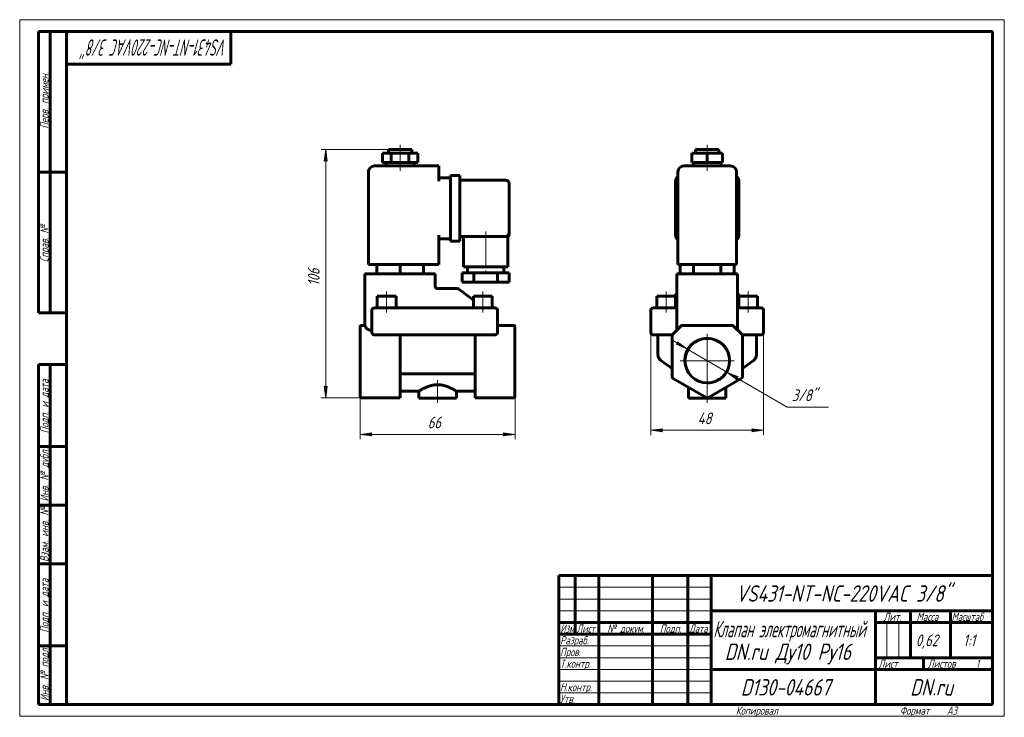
# Model space of a CAD drawing. Header units: millimetres. Extents: x 0 to 420, y 0 to 297.
import ezdxf

# ---------------------------------------------------------------- set-up
doc = ezdxf.new("R2010")
doc.units = ezdxf.units.MM
for name, pattern in [('K5LT_AXLED', [19.5, 15, -1.5, 1.5, -1.5]), ('K5LT_BASIC', [0]), ('K5LT_THIN', [0])]:
    doc.linetypes.add(name, pattern=pattern)
doc.layers.add('Системный слой', color=7, linetype='Continuous')
doc.layers.add('Системный слой (1)', color=251, linetype='Continuous', true_color=0x6c6c6c)
doc.styles.add('KDIMTEXTSTYLE', font='GOST_AU.SHX', dxfattribs={"width": 0.96, "oblique": 15, "height": 5})
doc.styles.add('KTEXTSTYLE', font='GOST_AU.SHX', dxfattribs={"width": 0.96, "height": 5})
doc.dimstyles.new('KDIMSTYLE (1.00)', dxfattribs={"dimtxt": 5, "dimasz": 1, "dimexe": 2, "dimexo": 0, "dimgap": 1, "dimtad": 1, "dimtxsty": 'KDIMTEXTSTYLE', "dimsah": 1, "dimcen": 0, "dimdle": 1, "dimadec": 0, "dimazin": 0, "dimtfac": 0.667, "dimtmove": 0, "dimatfit": 3, "dimfxl": 1, "dimtvp": 1, "dimtolj": 1, "dimtzin": 0, "dimarcsym": 0})

# ---------------------------------------------------------------- blocks, each defined once
blk = doc.blocks.new('U0')
at = {"layer": 'Системный слой (1)', "color": 150, "linetype": 'K5LT_BASIC', "lineweight": 60, "true_color": 0x0080ff}
for p, q in [((306.26, 180.4), (306.26, 180.42)), ((306.3, 180.15), (306.26, 180.4)), ((306.34, 180.05), (306.3, 180.15)), ((306.36, 180), (306.34, 180.05)), ((306.37, 179.99), (306.36, 180)), ((306.37, 179.98), (306.37, 179.99)), ((306.37, 179.97), (306.37, 179.98)), ((306.38, 179.97), (306.37, 179.97)), ((306.38, 179.96), (306.38, 179.97)), ((306.38, 179.97), (306.38, 179.97)), ((306.38, 179.97), (306.38, 179.97)), ((306.38, 179.97), (306.38, 179.97)), ((306.38, 179.97), (306.38, 179.97)), ((306.38, 179.97), (306.38, 179.97)), ((306.38, 179.97), (306.38, 179.97)), ((306.38, 179.97), (306.38, 179.97)), ((306.38, 179.97), (306.38, 179.97)), ((306.38, 179.97), (306.38, 179.97)), ((306.38, 179.97), (306.38, 179.97)), ((306.38, 179.97), (306.38, 179.97)), ((306.38, 179.97), (306.38, 179.97)), ((306.43, 179.89), (306.38, 179.96))]:
    blk.add_line(p, q, dxfattribs=at)
blk = doc.blocks.new('U1')
at = {"layer": 'Системный слой (1)', "color": 150, "linetype": 'K5LT_BASIC', "lineweight": 60, "true_color": 0x0080ff}
for p, q in [((278.26, 162.59), (278.26, 162.52)), ((278.26, 162.35), (278.26, 162.22))]:
    blk.add_line(p, q, dxfattribs=at)
blk = doc.blocks.new('U2')
at = {"layer": 'Системный слой (1)', "color": 150, "linetype": 'K5LT_BASIC', "lineweight": 60, "true_color": 0x0080ff}
for p, q in [((280.09, 179.89), (280.14, 179.96)), ((280.14, 179.96), (280.14, 179.97)), ((280.14, 179.97), (280.14, 179.97)), ((280.14, 179.97), (280.14, 179.97)), ((280.14, 179.97), (280.14, 179.97)), ((280.14, 179.97), (280.14, 179.97)), ((280.14, 179.97), (280.14, 179.97)), ((280.14, 179.97), (280.14, 179.97)), ((280.14, 179.97), (280.14, 179.97)), ((280.14, 179.97), (280.14, 179.97)), ((280.14, 179.97), (280.14, 179.97)), ((280.14, 179.97), (280.14, 179.97)), ((280.14, 179.97), (280.15, 179.97)), ((280.15, 179.99), (280.16, 180)), ((280.15, 179.98), (280.15, 179.99)), ((280.15, 179.97), (280.15, 179.98)), ((280.15, 179.97), (280.15, 179.97)), ((280.15, 179.97), (280.15, 179.97)), ((280.16, 180), (280.18, 180.05)), ((280.18, 180.05), (280.22, 180.15)), ((280.22, 180.15), (280.26, 180.4)), ((280.26, 180.4), (280.26, 180.42))]:
    blk.add_line(p, q, dxfattribs=at)
blk = doc.blocks.new('U3')
at = {"layer": 'Системный слой (1)', "color": 150, "linetype": 'K5LT_BASIC', "lineweight": 60, "true_color": 0x0080ff}
for p, q in [((308.26, 162.59), (308.26, 162.52)), ((308.26, 162.35), (308.26, 162.22))]:
    blk.add_line(p, q, dxfattribs=at)
blk = doc.blocks.new('U4')
at = {"layer": 'Системный слой (1)', "color": 150, "linetype": 'K5LT_BASIC', "lineweight": 60, "true_color": 0x0080ff}
for p, q in [((306.26, 188.63), (306.26, 180.42)), ((306.26, 180.42), (306.26, 164.63))]:
    blk.add_line(p, q, dxfattribs=at)
blk = doc.blocks.new('U5')
at = {"layer": 'Системный слой (1)', "color": 30, "linetype": 'K5LT_AXLED', "lineweight": 18, "true_color": 0xff8000}
for q in [(293.26, 163.13), (281.76, 151.63), (304.76, 151.63), (293.26, 140.13)]:
    blk.add_line((293.26, 151.63), q, dxfattribs=at)
blk = doc.blocks.new('D0')
at = {"layer": 'Системный слой (1)'}
for points in [[(273.76, 121.93), (274.26, 122.59), (269.26, 121.93), (274.26, 121.27)], [(317.26, 121.93), (312.26, 122.59), (312.76, 121.93), (312.26, 121.27)]]:
    blk.add_hatch(color=7, dxfattribs=at).paths.add_polyline_path(points)
at = {"layer": 'Системный слой (1)', "color": 7, "linetype": 'K5LT_THIN', "lineweight": 18}
for p, q in [((269.26, 168.38), (269.26, 119.93)), ((317.26, 168.38), (317.26, 119.93)), ((269.26, 121.93), (274.26, 122.59)), ((274.26, 121.27), (269.26, 121.93)), ((274.26, 122.59), (273.76, 121.93)), ((273.76, 121.93), (274.26, 121.27)), ((312.76, 121.93), (312.26, 122.59)), ((312.26, 122.59), (317.26, 121.93)), ((317.26, 121.93), (312.26, 121.27)), ((312.26, 121.27), (312.76, 121.93))]:
    blk.add_line(p, q, dxfattribs=at)
blk.add_wipeout([(289.24, 122.93), (289.24, 130.31), (296.96, 130.31), (296.96, 122.93)]).dxf.layer = 'Системный слой (1)'
blk.add_line((269.26, 121.93), (317.26, 121.93), dxfattribs=at)
at = {"layer": 'Системный слой (1)', "color": 7, "insert": (289.24, 129.52), "char_height": 5, "attachment_point": 1, "style": 'KTEXTSTYLE'}
blk.add_mtext('\\H5.0;\\W1.000;\\Q15;\\Q15;\\W0.965;48', dxfattribs=at)
blk = doc.blocks.new('KDIMARROW_01')
at = {"layer": 'Системный слой'}
blk.add_hatch(color=0, dxfattribs=at).paths.add_polyline_path([(0, 0), (-5, 0.66), (-4.5, 0), (-5, -0.66)])
at = {"layer": 'Системный слой', "color": 0, "linetype": 'K5LT_THIN', "lineweight": 18}
for p, q in [((-4.5, 0), (-5, 0.66)), ((-5, 0.66), (0, 0)), ((0, 0), (-5, -0.66)), ((-5, -0.66), (-4.5, 0))]:
    blk.add_line(p, q, dxfattribs=at)
at = {"layer": 'Системный слой (1)', "color": 0, "linetype": 'K5LT_THIN', "lineweight": 18}
blk.add_line((145.28, 151.63), (144.28, 151.63), dxfattribs=at)
blk = doc.blocks.new('D1')
at = {"layer": 'Системный слой (1)'}
for points in [[(284.61, 156.65), (280.62, 159.73), (280.72, 158.91), (279.96, 158.6)], [(305.8, 144.35), (306.56, 144.67), (301.91, 146.61), (305.9, 143.53)]]:
    blk.add_hatch(color=7, dxfattribs=at).paths.add_polyline_path(points)
at = {"layer": 'Системный слой (1)', "color": 7, "linetype": 'K5LT_THIN', "lineweight": 18}
for p, q in [((284.61, 156.65), (278.56, 160.17)), ((284.61, 156.65), (280.62, 159.73)), ((280.62, 159.73), (280.72, 158.91)), ((280.72, 158.91), (279.96, 158.6)), ((279.96, 158.6), (284.61, 156.65)), ((284.61, 156.65), (301.91, 146.61)), ((301.91, 146.61), (305.9, 143.53)), ((306.56, 144.67), (301.91, 146.61)), ((301.91, 146.61), (307.96, 143.09)), ((305.8, 144.35), (306.56, 144.67)), ((305.9, 143.53), (305.8, 144.35))]:
    blk.add_line(p, q, dxfattribs=at)
blk.add_wipeout([(329.4, 132.8), (329.4, 140.18), (342.45, 140.18), (342.45, 132.8)]).dxf.layer = 'Системный слой (1)'
for p, q in [((301.91, 146.61), (327.4, 131.8)), ((327.4, 131.8), (345, 131.8))]:
    blk.add_line(p, q, dxfattribs=at)
at = {"layer": 'Системный слой (1)', "color": 7, "insert": (329.4, 139.39), "char_height": 5, "attachment_point": 1, "style": 'KTEXTSTYLE'}
blk.add_mtext('\\H5.0;\\W1.000;\\Q15;\\Q15;\\W0.965;3/8"', dxfattribs=at)
blk = doc.blocks.new('KDIMARROW_02')
at = {"layer": 'Системный слой'}
blk.add_hatch(color=0, dxfattribs=at).paths.add_polyline_path([(4.5, 0), (5, 0.66), (0, 0), (5, -0.66)])
at = {"layer": 'Системный слой', "color": 0, "linetype": 'K5LT_THIN', "lineweight": 18}
for p, q in [((5, 0.66), (0, 0)), ((0, 0), (5, -0.66)), ((0, 0), (7, 0)), ((4.5, 0), (5, 0.66)), ((5, -0.66), (4.5, 0))]:
    blk.add_line(p, q, dxfattribs=at)
at = {"layer": 'Системный слой (1)', "color": 0, "linetype": 'K5LT_THIN', "lineweight": 18}
blk.add_line((145.28, 151.63), (144.28, 151.63), dxfattribs=at)
blk = doc.blocks.new('U6')
at = {"layer": 'Системный слой (1)', "color": 150, "linetype": 'K5LT_BASIC', "lineweight": 60, "true_color": 0x0080ff}
for p, q in [((162.28, 138.63), (170.28, 138.63)), ((186.28, 138.63), (194.28, 138.63))]:
    blk.add_line(p, q, dxfattribs=at)
blk = doc.blocks.new('U7')
at = {"layer": 'Системный слой (1)', "color": 150, "linetype": 'K5LT_BASIC', "lineweight": 60, "true_color": 0x0080ff}
for p, q in [((208.78, 206.13), (208.78, 206.13)), ((208.78, 206.13), (208.78, 205.75)), ((208.78, 205.75), (208.78, 205.75)), ((208.78, 205.75), (208.78, 205.75))]:
    blk.add_line(p, q, dxfattribs=at)
blk = doc.blocks.new('D2')
at = {"layer": 'Системный слой (1)'}
for points in [[(149.78, 120.2), (150.28, 120.86), (145.28, 120.2), (150.28, 119.55)], [(211.28, 120.2), (206.28, 120.86), (206.78, 120.2), (206.28, 119.55)]]:
    blk.add_hatch(color=7, dxfattribs=at).paths.add_polyline_path(points)
at = {"layer": 'Системный слой (1)', "color": 7, "linetype": 'K5LT_THIN', "lineweight": 18}
for p, q in [((145.28, 144.87), (145.28, 118.2)), ((211.28, 144.87), (211.28, 118.2)), ((145.28, 120.2), (150.28, 120.86)), ((150.28, 119.55), (145.28, 120.2)), ((150.28, 120.86), (149.78, 120.2)), ((149.78, 120.2), (150.28, 119.55)), ((206.78, 120.2), (206.28, 120.86)), ((206.28, 120.86), (211.28, 120.2)), ((211.28, 120.2), (206.28, 119.55)), ((206.28, 119.55), (206.78, 120.2))]:
    blk.add_line(p, q, dxfattribs=at)
blk.add_wipeout([(174.06, 121.2), (174.06, 128.59), (182.16, 128.59), (182.16, 121.2)]).dxf.layer = 'Системный слой (1)'
blk.add_line((145.28, 120.2), (211.28, 120.2), dxfattribs=at)
at = {"layer": 'Системный слой (1)', "color": 7, "insert": (174.06, 127.79), "char_height": 5, "attachment_point": 1, "style": 'KTEXTSTYLE'}
blk.add_mtext('\\H5.0;\\W1.000;\\Q15;\\Q15;\\W0.965;66', dxfattribs=at)
blk = doc.blocks.new('D3')
at = {"layer": 'Системный слой (1)'}
for points in [[(131.19, 236.63), (130.53, 241.63), (129.87, 236.63), (130.53, 237.13)], [(130.53, 135.79), (131.19, 140.79), (130.53, 140.29), (129.87, 140.79)]]:
    blk.add_hatch(color=7, dxfattribs=at).paths.add_polyline_path(points)
at = {"layer": 'Системный слой (1)', "color": 7, "linetype": 'K5LT_THIN', "lineweight": 18}
for p, q in [((157.28, 241.63), (128.53, 241.63)), ((129.87, 236.63), (130.53, 241.63)), ((130.53, 241.63), (131.19, 236.63)), ((130.53, 237.13), (129.87, 236.63)), ((131.19, 236.63), (130.53, 237.13)), ((130.53, 135.79), (129.87, 140.79)), ((129.87, 140.79), (130.53, 140.29)), ((130.53, 140.29), (131.19, 140.79)), ((131.19, 140.79), (130.53, 135.79)), ((145.78, 135.79), (128.53, 135.79))]:
    blk.add_line(p, q, dxfattribs=at)
blk.add_wipeout([(129.53, 183.5), (122.15, 183.5), (122.15, 193.5), (129.53, 193.5)]).dxf.layer = 'Системный слой (1)'
blk.add_line((130.53, 241.63), (130.53, 135.79), dxfattribs=at)
at = {"layer": 'Системный слой (1)', "color": 7, "insert": (122.94, 183.5), "char_height": 5, "attachment_point": 1, "rotation": 90, "style": 'KTEXTSTYLE'}
blk.add_mtext('\\H5.0;\\W1.000;\\Q15;\\Q15;\\W0.965;106', dxfattribs=at)
blk = doc.blocks.new('U8')
at = {"color": 7, "linetype": 'K5LT_THIN', "lineweight": 18}
for p, q in [((0, 0), (0, 297)), ((0, 297), (420, 297)), ((420, 297), (420, 0)), ((230, 55), (295, 55)), ((230, 50), (295, 50)), ((230, 45), (295, 45)), ((369.96, 25), (369.96, 40)), ((374.98, 25), (374.98, 40)), ((230, 30), (295, 30)), ((230, 25), (295, 25)), ((230, 20), (295, 20)), ((230, 15), (295, 15)), ((230, 10), (295, 10)), ((420, 0), (0, 0))]:
    blk.add_line(p, q, dxfattribs=at)
at = {"color": 150, "linetype": 'K5LT_BASIC', "lineweight": 60, "true_color": 0x0080ff}
for p, q in [((8, 172), (8, 292)), ((20, 292), (8, 292)), ((13, 172), (13, 292)), ((20, 5), (20, 292)), ((20, 292), (415, 292)), ((90, 292), (90, 278)), ((415, 292), (415, 5)), ((90, 278), (20, 278)), ((20, 232), (8, 232)), ((20, 172), (8, 172)), ((8, 5), (8, 150)), ((20, 150), (8, 150)), ((13, 5), (13, 150)), ((20, 115), (8, 115)), ((20, 90), (8, 90)), ((20, 65), (8, 65)), ((230, 60), (415, 60)), ((230, 5), (230, 60)), ((237, 35), (237, 60)), ((247, 5), (247, 60)), ((270, 5), (270, 60)), ((285, 5), (285, 60)), ((295, 5), (295, 60)), ((295, 45), (415, 45)), ((365, 5), (365, 45)), ((380, 25), (380, 45)), ((397, 25), (397, 45)), ((230, 40), (295, 40)), ((365, 40), (380, 40)), ((380, 40), (415, 40)), ((230, 35), (295, 35)), ((20, 30), (8, 30)), ((365, 25), (415, 25)), ((385.57, 20), (385.57, 25)), ((295, 20), (365, 20)), ((365, 20), (415, 20)), ((20, 5), (8, 5)), ((415, 5), (20, 5))]:
    blk.add_line(p, q, dxfattribs=at)
at = {"color": 7, "attachment_point": 1, "style": 'KTEXTSTYLE'}
for s, insert, char_height, rotation in [('\\H5.0;\\W1.000;\\Q15;\\Q15;\\W0.643;\\H7.00;VS431-NT-NC-220VAC 3/8"', (88.58, 281.64), 7, 180), ('\\H5.0;\\W1.000;\\Q15;\\Q15;\\W0.965;\\H3.50;Перв. примен.', (8.82, 250.52), 3.5, 90), ('\\H5.0;\\W1.000;\\Q15;\\Q15;\\W0.965;\\H3.50;Справ. №', (8.82, 193.63), 3.5, 90), ('\\H5.0;\\W1.000;\\Q15;\\Q15;\\W0.965;\\H3.50;Подп. и дата', (8.82, 120.66), 3.5, 90), ('\\H5.0;\\W1.000;\\Q15;\\Q15;\\W0.965;\\H3.50;Инв. № дубл.', (8.82, 91.57), 3.5, 90), ('\\H5.0;\\W1.000;\\Q15;\\Q15;\\W0.965;\\H3.50;Взам. инв. №', (8.82, 65.8), 3.5, 90), ('\\H5.0;\\W1.000;\\Q15;\\Q15;\\W0.965;\\H3.50;Подп. и дата', (8.82, 35.66), 3.5, 90), ('\\H5.0;\\W1.000;\\Q15;\\Q15;\\W0.965;\\H3.50;Инв. № подл.', (8.82, 6.57), 3.5, 90)]:
    blk.add_mtext(s, dxfattribs=dict(at, insert=insert, char_height=char_height, rotation=rotation))
for s, insert, char_height in [('\\H5.0;\\W1.000;\\Q15;\\Q15;\\W0.965;\\H7.00;VS431-NT-NC-220VAC 3/8"', (305.48, 55.86), 7), ('\\H5.0;\\W1.000;\\Q15;\\Q15;\\W0.965;\\H3.50;Лит.', (368.47, 44.18), 3.5), ('\\H5.0;\\W1.000;\\Q15;\\Q15;\\W0.965;\\H3.50;Масса', (382.58, 44.18), 3.5), ('\\H5.0;\\W1.000;\\Q15;\\Q15;\\W0.930;\\H3.50;Масштаб', (397.52, 44.18), 3.5), ('\\H5.0;\\W1.000;\\Q15;\\Q15;\\W0.784;\\H3.50;Изм.', (230.62, 39.18), 3.5), ('\\H5.0;\\W1.000;\\Q15;\\Q15;\\W0.799;\\H3.50;Лист', (237.61, 39.18), 3.5), ('\\H5.0;\\W1.000;\\Q15;\\Q15;\\W0.965;\\H3.50;№ докум.', (250.63, 39.18), 3.5), ('\\H5.0;\\W1.000;\\Q15;\\Q15;\\W0.965;\\H3.50;Подп.', (273.1, 39.18), 3.5), ('\\H5.0;\\W1.000;\\Q15;\\Q15;\\W0.799;\\H3.50;Дата', (285.61, 39.18), 3.5), ('\\H5.0;\\W1.000;\\Q15;\\Q15;\\W0.672;\\H7.00;Клапан электромагнитный', (295.88, 40.69), 7), ('\\H5.0;\\W1.000;\\Q15;\\Q15;\\W0.965;\\H3.50;Разраб.', (230.5, 34.18), 3.5), ('\\H5.0;\\W1.000;\\Q15;\\Q15;\\W0.965;0,62', (382.23, 34.9), 5), ('\\H5.0;\\W1.000;\\Q15;\\Q15;\\W0.965;{\\c16711680;1:1}', (402.44, 34.9), 5), ('\\H5.0;\\W1.000;\\Q15;\\Q15;\\W0.965;\\H7.00;DN.ru Ду10 Ру16', (300.76, 31.02), 7), ('\\H5.0;\\W1.000;\\Q15;\\Q15;\\W0.965;\\H3.50;Пров.', (230.5, 29.18), 3.5), ('\\H5.0;\\W1.000;\\Q15;\\Q15;\\W0.965;\\H3.50;Т.контр.', (230.5, 24.18), 3.5), ('\\H5.0;\\W1.000;\\Q15;\\Q15;\\W0.965;\\H3.50;Лист', (366.32, 24.18), 3.5), ('\\H5.0;\\W1.000;\\Q15;\\Q15;\\W0.965;\\H3.50;Листов', (387.36, 24.18), 3.5), ('\\H5.0;\\W1.000;\\Q15;\\Q15;\\W0.965;\\H3.50;1', (407.91, 24.18), 3.5), ('\\H5.0;\\W1.000;\\Q15;\\Q15;\\W0.965;\\H3.50;Н.контр.', (230.5, 14.18), 3.5), ('\\H5.0;\\W1.000;\\Q15;\\Q15;\\W0.965;\\H7.00;D130-04667', (307.61, 15.86), 7), ('\\H5.0;\\W1.000;\\Q15;\\Q15;\\W0.965;\\H7.00;DN.ru', (379.84, 15.86), 7), ('\\H5.0;\\W1.000;\\Q15;\\Q15;\\W0.965;\\H3.50;Утв.', (230.5, 9.18), 3.5), ('\\H5.0;\\W1.000;\\Q15;\\Q15;\\W0.965;\\H3.50;Копировал', (305.5, 4.18), 3.5), ('\\H5.0;\\W1.000;\\Q15;\\Q15;\\W0.965;\\H3.50;Формат', (375.5, 4.18), 3.5), ('\\H5.0;\\W1.000;\\Q15;\\Q15;\\W0.965;\\H3.50;A3', (395.5, 4.18), 3.5)]:
    blk.add_mtext(s, dxfattribs=dict(at, insert=insert, char_height=char_height))

msp = doc.modelspace()

# ---------------------------------------------------------------- linework, layer by layer
at = {"layer": 'Системный слой (1)', "color": 30, "linetype": 'K5LT_AXLED', "lineweight": 18, "true_color": 0xff8000}
for p, q in [((162.276, 238.132), (162.276, 243.632)), ((293.26, 238.132), (293.26, 243.632)), ((162.276, 232.632), (162.276, 238.132)), ((293.26, 232.632), (293.26, 238.132)), ((198.776, 206.632), (198.776, 187.132)), ((156.526, 172.132), (156.526, 181.132)), ((197.526, 172.132), (197.526, 181.132)), ((275.76, 172.132), (275.76, 181.132)), ((310.76, 172.132), (310.76, 181.132)), ((178.276, 143.385), (178.276, 133.632)), ((293.26, 133.632), (293.26, 143.385))]:
    msp.add_line(p, q, dxfattribs=at)
at = {"layer": 'Системный слой (1)', "color": 150, "linetype": 'K5LT_BASIC', "lineweight": 60, "true_color": 0x0080ff}
for p, q in [((154.776, 236.132), (154.776, 240.132)), ((154.776, 240.132), (158.526, 240.132)), ((157.276, 241.632), (167.276, 241.632)), ((157.276, 240.132), (157.276, 241.632)), ((158.526, 240.132), (166.026, 240.132)), ((158.526, 236.132), (158.526, 240.132)), ((166.026, 240.132), (169.776, 240.132)), ((166.026, 236.132), (166.026, 240.132)), ((167.276, 240.132), (167.276, 241.632)), ((169.776, 236.132), (169.776, 240.132)), ((286.765, 240.132), (293.26, 240.132)), ((286.765, 236.132), (286.765, 240.132)), ((288.26, 241.632), (298.26, 241.632)), ((288.26, 240.132), (288.26, 241.632)), ((293.26, 236.132), (293.26, 240.132)), ((293.26, 240.132), (299.756, 240.132)), ((298.26, 240.132), (298.26, 241.632)), ((299.756, 236.132), (299.756, 240.132)), ((154.776, 236.132), (158.526, 236.132)), ((156.276, 234.632), (156.276, 236.132)), ((158.526, 236.132), (166.026, 236.132)), ((166.026, 236.132), (169.776, 236.132)), ((168.276, 234.632), (168.276, 236.132)), ((286.765, 236.132), (293.26, 236.132)), ((287.26, 234.632), (287.26, 236.132)), ((293.26, 236.132), (299.756, 236.132)), ((299.26, 234.632), (299.26, 236.132)), ((148.776, 192.632), (148.776, 232.132)), ((178.776, 234.632), (151.276, 234.632)), ((178.776, 234.632), (178.776, 232.132)), ((178.776, 228.132), (178.776, 232.132)), ((280.76, 192.632), (280.76, 232.132)), ((303.26, 234.632), (283.26, 234.632)), ((305.76, 192.632), (305.76, 232.132)), ((178.776, 229.632), (183.776, 229.632)), ((183.776, 228.132), (183.776, 230.632)), ((183.776, 230.632), (187.776, 230.632)), ((183.776, 228.132), (183.776, 205.132)), ((187.776, 230.632), (187.776, 228.132)), ((187.776, 228.632), (207.276, 228.632)), ((187.776, 228.132), (187.776, 205.132)), ((208.776, 227.132), (208.776, 206.132)), ((279.76, 205.132), (279.76, 228.132)), ((306.76, 228.132), (306.76, 205.132)), ((208.776, 206.132), (208.776, 205.75)), ((208.776, 205.874), (208.776, 205.888)), ((178.776, 192.632), (178.776, 205.132)), ((178.776, 203.632), (183.776, 203.632)), ((183.776, 202.632), (183.776, 205.132)), ((183.776, 202.632), (187.776, 202.632)), ((187.776, 205.132), (187.776, 202.632)), ((187.776, 204.632), (207.276, 204.632)), ((189.276, 204.632), (189.276, 191.632)), ((207.276, 204.632), (208.276, 204.632)), ((208.276, 204.632), (208.276, 191.632)), ((208.776, 205.75), (208.776, 205.75)), ((208.776, 205.75), (208.776, 205.75)), ((151.276, 192.632), (148.776, 192.632)), ((151.276, 192.632), (178.776, 192.632)), ((152.276, 192.632), (152.276, 188.632)), ((162.276, 192.632), (162.276, 188.632)), ((172.276, 192.632), (172.276, 188.632)), ((188.776, 189.132), (188.776, 185.132)), ((193.776, 189.132), (188.776, 189.132)), ((208.276, 191.632), (189.276, 191.632)), ((191.026, 191.632), (191.026, 189.132)), ((203.776, 189.132), (193.776, 189.132)), ((193.776, 189.132), (193.776, 185.132)), ((203.776, 189.132), (203.776, 185.132)), ((208.776, 189.132), (203.776, 189.132)), ((206.526, 191.632), (206.526, 189.132)), ((208.776, 189.132), (208.776, 185.132)), ((283.26, 192.632), (280.76, 192.632)), ((281.713, 192.632), (281.713, 188.632)), ((283.26, 192.632), (303.26, 192.632)), ((287.487, 192.632), (287.487, 188.632)), ((299.034, 192.632), (299.034, 188.632)), ((305.76, 192.632), (303.26, 192.632)), ((304.807, 192.632), (304.807, 188.632)), ((147.276, 188.632), (147.276, 166.632)), ((147.276, 188.632), (149.776, 188.632)), ((174.776, 188.632), (149.776, 188.632)), ((174.776, 188.632), (177.276, 188.632)), ((177.276, 188.632), (177.276, 183.122)), ((193.776, 185.132), (188.776, 185.132)), ((203.776, 185.132), (193.776, 185.132)), ((208.776, 185.132), (203.776, 185.132)), ((280.26, 188.632), (282.76, 188.632)), ((280.26, 188.632), (280.26, 164.632)), ((303.76, 188.632), (282.76, 188.632)), ((303.76, 188.632), (306.26, 188.632)), ((177.276, 183.276), (177.276, 183.122)), ((177.276, 183.122), (177.276, 183.121)), ((177.276, 183.121), (177.276, 183.121)), ((178.276, 182.342), (178.276, 182.342)), ((186.689, 182.342), (178.276, 182.342)), ((187.294, 182.137), (193.526, 177.391)), ((152.526, 179.132), (160.526, 179.132)), ((152.526, 174.132), (152.526, 179.132)), ((160.526, 174.132), (160.526, 179.132)), ((193.526, 174.132), (193.526, 179.132)), ((193.526, 179.132), (201.526, 179.132)), ((201.526, 174.132), (201.526, 179.132)), ((271.76, 179.132), (279.76, 179.132)), ((271.76, 174.132), (271.76, 179.132)), ((280.144, 179.968), (279.046, 179.132)), ((279.76, 174.132), (279.76, 179.132)), ((306.377, 179.968), (307.475, 179.132)), ((306.76, 179.132), (314.76, 179.132)), ((306.76, 174.132), (306.76, 179.132)), ((314.76, 174.132), (314.76, 179.132)), ((150.276, 173.132), (150.276, 163.632)), ((151.276, 174.132), (153.276, 174.132)), ((200.776, 174.132), (153.276, 174.132)), ((200.776, 174.132), (202.776, 174.132)), ((203.776, 163.632), (203.776, 173.132)), ((269.26, 173.132), (269.26, 163.632)), ((270.26, 174.132), (272.26, 174.132)), ((272.26, 174.132), (280.26, 174.132)), ((306.26, 174.132), (314.26, 174.132)), ((314.26, 174.132), (316.26, 174.132)), ((317.26, 173.132), (317.26, 163.632)), ((145.276, 165.985), (145.276, 166.132)), ((145.276, 162.571), (145.276, 165.985)), ((147.277, 166.632), (145.776, 166.632)), ((149.776, 164.632), (150.276, 164.632)), ((203.776, 166.632), (210.776, 166.632)), ((211.276, 166.132), (211.276, 165.985)), ((211.276, 162.571), (211.276, 165.985)), ((281.968, 166.339), (278.553, 162.925)), ((303.846, 166.632), (282.675, 166.632)), ((307.968, 162.925), (304.553, 166.339)), ((145.276, 162.218), (145.276, 162.571)), ((145.276, 144.869), (145.276, 162.218)), ((153.276, 162.632), (151.276, 162.632)), ((153.276, 162.632), (200.776, 162.632)), ((162.276, 144.869), (162.276, 162.632)), ((194.276, 144.869), (194.276, 162.632)), ((202.776, 162.632), (200.776, 162.632)), ((211.276, 162.571), (211.276, 162.218)), ((211.276, 144.869), (211.276, 162.218)), ((272.26, 162.632), (270.26, 162.632)), ((272.26, 162.632), (272.26, 154.156)), ((272.26, 162.632), (278.26, 162.632)), ((278.26, 162.632), (278.55, 162.921)), ((278.26, 162.632), (278.26, 162.218)), ((278.26, 162.218), (278.26, 144.869)), ((308.26, 162.632), (307.971, 162.921)), ((308.26, 162.632), (308.26, 162.632)), ((308.26, 162.632), (308.26, 162.218)), ((308.26, 162.632), (314.26, 162.632)), ((308.26, 144.869), (308.26, 162.218)), ((314.26, 162.632), (314.26, 154.156)), ((316.26, 162.632), (314.26, 162.632)), ((278.26, 148.331), (273.518, 151.714)), ((313.003, 151.714), (308.26, 148.331)), ((145.276, 144.436), (145.276, 144.869)), ((145.276, 136.353), (145.276, 144.436)), ((162.276, 144.869), (162.276, 144.003)), ((162.276, 135.92), (162.276, 144.003)), ((163.287, 145.984), (193.265, 145.984)), ((194.276, 144.003), (194.276, 144.869)), ((194.276, 135.92), (194.276, 144.003)), ((211.276, 144.869), (211.276, 144.436)), ((211.276, 136.353), (211.276, 144.436)), ((278.76, 144.003), (292.76, 135.92)), ((293.76, 135.92), (307.76, 144.003)), ((170.276, 138.632), (170.276, 135.632)), ((186.276, 138.632), (186.276, 135.632)), ((285.26, 140.251), (285.26, 135.632)), ((301.26, 140.251), (301.26, 135.632)), ((145.276, 136.286), (145.276, 136.353)), ((145.776, 135.786), (162.276, 135.786)), ((162.276, 135.92), (162.276, 135.786)), ((186.276, 135.632), (170.276, 135.632)), ((194.276, 135.786), (194.276, 135.92)), ((194.276, 135.786), (210.776, 135.786)), ((211.276, 136.353), (211.276, 136.286)), ((301.26, 135.632), (285.26, 135.632))]:
    msp.add_line(p, q, dxfattribs=at)
msp.add_circle((293.26, 151.632), 9.5, dxfattribs=at)
for centre, radius, start, end in [((151.276, 232.132), 2.5, 90, 180), ((283.26, 232.132), 2.5, 90, 180), ((303.26, 232.132), 2.5, 0, 90), ((207.276, 227.132), 1.5, 0, 90), ((282.26, 228.132), 2.5, 126.8699, 180), ((304.26, 228.132), 2.5, 0, 53.1301), ((207.276, 206.132), 1.5, 270, 0), ((207.276, 206.132), 1.5, 270.44711, 0), ((207.276, 205.75), 1.5, 311.81031, 0), ((282.26, 205.132), 2.5, 180, 233.1301), ((304.26, 205.132), 2.5, 306.8699, 0), ((178.276, 183.342), 1, 180, 270), ((186.689, 181.342), 1, 52.70853, 90), ((151.276, 173.132), 1, 90, 180), ((202.776, 173.132), 1, 0, 90), ((270.26, 173.132), 1, 90, 180), ((316.26, 173.132), 1, 0, 90), ((145.776, 166.132), 0.5, 90, 180), ((210.776, 166.132), 0.5, 0, 90), ((282.675, 165.632), 1, 90, 135), ((303.846, 165.632), 1, 45, 90), ((151.276, 163.632), 1, 180, 270), ((202.776, 163.632), 1, 270, 0), ((270.26, 163.632), 1, 180, 270), ((279.26, 162.218), 1, 135, 180), ((307.26, 162.218), 1, 0, 45), ((316.26, 163.632), 1, 270, 0), ((279.26, 144.869), 1, 180, 240), ((307.26, 144.869), 1, 300, 0), ((145.776, 136.286), 0.5, 180, 270), ((210.776, 136.286), 0.5, 270, 0), ((293.26, 136.786), 1, 240, 300)]:
    msp.add_arc(centre, radius, start, end, dxfattribs=at)
at = {"layer": 'Системный слой (1)', "color": 7, "linetype": 'K5LT_THIN', "lineweight": 18}
msp.add_arc((293.26, 151.632), 10, 270, 180, dxfattribs=at)
at = {"layer": 'Системный слой (1)', "color": 150, "linetype": 'K5LT_BASIC', "lineweight": 60, "true_color": 0x0080ff}
for start_param, end_param in [(0, 0.0002688), (0.0004646, 0.0005387), (0.0002688, 0.0004646)]:
    msp.add_ellipse((178.276, 183.122), major_axis=(-1, 0), ratio=0.8913849, start_param=start_param, end_param=end_param, dxfattribs=at)
for points, knots in [([(208.776, 205.75), (208.776, 205.75), (208.776, 205.749), (208.776, 205.745), (208.776, 205.741), (208.776, 205.733), (208.776, 205.729), (208.776, 205.716), (208.775, 205.708), (208.775, 205.683), (208.774, 205.666), (208.77, 205.615), (208.767, 205.581), (208.753, 205.482), (208.74, 205.416), (208.705, 205.288), (208.683, 205.225), (208.63, 205.102), (208.6, 205.042), (208.532, 204.926), (208.494, 204.871), (208.411, 204.767), (208.366, 204.718), (208.312, 204.665), (208.305, 204.658), (208.297, 204.651), (208.296, 204.65), (208.289, 204.643), (208.282, 204.638), (208.276, 204.632)], [0.0015295, 0.0015295, 0.0015295, 0.0015295, 0.0061182, 0.0061182, 0.146493, 0.146493, 0.2975747, 0.2975747, 0.599738, 0.599738, 1.2040646, 1.2040646, 2.4127178, 2.4127178, 4.7757915, 4.7757915, 7.1589078, 7.1589078, 9.54946, 9.54946, 11.9358385, 11.9358385, 14.3022232, 14.3022232, 14.6500446, 14.6500446, 14.6901943, 14.6901943, 14.9968073, 14.9968073, 14.9968073, 14.9968073]), ([(208.776, 205.75), (208.776, 205.75), (208.776, 205.749), (208.776, 205.745), (208.776, 205.741), (208.776, 205.733), (208.776, 205.729), (208.776, 205.725), (208.776, 205.724), (208.776, 205.715), (208.775, 205.706), (208.774, 205.679), (208.773, 205.661), (208.77, 205.606), (208.766, 205.57), (208.751, 205.469), (208.737, 205.404), (208.701, 205.276), (208.678, 205.212), (208.625, 205.09), (208.594, 205.03), (208.524, 204.915), (208.486, 204.86), (208.402, 204.756), (208.357, 204.708), (208.305, 204.658), (208.301, 204.655), (208.293, 204.648), (208.289, 204.644), (208.285, 204.64)], [0.0042382, 0.0042382, 0.0042382, 0.0042382, 0.0127147, 0.0127147, 0.1526946, 0.1526946, 0.3017981, 0.3017981, 0.3138657, 0.3138657, 0.636208, 0.636208, 1.2808924, 1.2808924, 2.5702613, 2.5702613, 4.9372312, 4.9372312, 7.3230303, 7.3230303, 9.7140965, 9.7140965, 12.1012467, 12.1012467, 14.4681782, 14.4681782, 14.6506356, 14.6506356, 14.8464861, 14.8464861, 14.8464861, 14.8464861]), ([(208.776, 205.75), (208.776, 205.743), (208.776, 205.736), (208.776, 205.721), (208.776, 205.713), (208.775, 205.698), (208.775, 205.69), (208.774, 205.674), (208.774, 205.666), (208.773, 205.65), (208.772, 205.641), (208.771, 205.632)], [0, 0, 0, 0, 0.8773534, 0.8773534, 1.8773534, 1.8773534, 2.8773534, 2.8773534, 3.8773534, 3.8773534, 5, 5, 5, 5]), ([(208.776, 205.75), (208.776, 205.743), (208.776, 205.736), (208.776, 205.721), (208.776, 205.713), (208.775, 205.698), (208.775, 205.69), (208.774, 205.674), (208.774, 205.666), (208.773, 205.649), (208.772, 205.64), (208.771, 205.632)], [0, 0, 0, 0, 0.8742674, 0.8742674, 1.8742674, 1.8742674, 2.8742674, 2.8742674, 3.8742674, 3.8742674, 5, 5, 5, 5]), ([(177.276, 183.342), (177.276, 183.339), (177.276, 183.337), (177.276, 183.333), (177.276, 183.331), (177.276, 183.327), (177.276, 183.325), (177.276, 183.321), (177.276, 183.319), (177.276, 183.314), (177.276, 183.312), (177.276, 183.31)], [0, 0, 0, 0, 0.4, 0.4, 0.8, 0.8, 1.2, 1.2, 1.6, 1.6, 2, 2, 2, 2]), ([(178.276, 182.342), (178.231, 182.342), (178.184, 182.345), (178.093, 182.357), (178.048, 182.367), (177.959, 182.392), (177.915, 182.408), (177.829, 182.446), (177.788, 182.468), (177.708, 182.517), (177.67, 182.545), (177.597, 182.606), (177.563, 182.639), (177.499, 182.71), (177.469, 182.749), (177.416, 182.828), (177.393, 182.87), (177.352, 182.956), (177.335, 183.001), (177.316, 183.063), (177.311, 183.08), (177.304, 183.107), (177.301, 183.118), (177.298, 183.133), (177.297, 183.137), (177.294, 183.154), (177.291, 183.166), (177.284, 183.21), (177.28, 183.242), (177.277, 183.287), (177.277, 183.3), (177.276, 183.323), (177.276, 183.333), (177.276, 183.342)], [0, 0, 0, 0, 1.6624192, 1.6624192, 3.3349157, 3.3349157, 5.0249818, 5.0249818, 6.7270673, 6.7270673, 8.4343305, 8.4343305, 10.1659047, 10.1659047, 11.9074943, 11.9074943, 13.6438397, 13.6438397, 15.3628677, 15.3628677, 16.0056146, 16.0056146, 16.4033081, 16.4033081, 16.5598581, 16.5598581, 17.0217443, 17.0217443, 18.1702238, 18.1702238, 18.6626588, 18.6626588, 19, 19, 19, 19]), ([(147.405, 166.339), (147.403, 166.344), (147.4, 166.355), (147.394, 166.37), (147.389, 166.385), (147.384, 166.399), (147.379, 166.413), (147.374, 166.426), (147.369, 166.439), (147.364, 166.451), (147.36, 166.464), (147.354, 166.476), (147.348, 166.491), (147.341, 166.509), (147.332, 166.529), (147.324, 166.548), (147.317, 166.563), (147.309, 166.579), (147.301, 166.596), (147.293, 166.612), (147.285, 166.623), (147.28, 166.63), (147.278, 166.632), (147.277, 166.632)], [0, 0, 0, 0, 0.0292172, 0.0580562, 0.0866288, 0.1147828, 0.1427663, 0.1704726, 0.1980395, 0.2253545, 0.2525879, 0.2825013, 0.3151604, 0.3624693, 0.4216852, 0.4807683, 0.5279377, 0.5796443, 0.6515114, 0.7415329, 0.8313889, 0.916829, 1, 1, 1, 1]), ([(273.518, 151.714), (273.518, 151.714), (273.517, 151.715), (273.51, 151.72), (273.503, 151.725), (273.488, 151.736), (273.48, 151.742), (273.456, 151.76), (273.439, 151.772), (273.391, 151.809), (273.36, 151.835), (273.267, 151.913), (273.207, 151.968), (273.054, 152.119), (272.966, 152.219), (272.802, 152.432), (272.727, 152.544), (272.592, 152.778), (272.533, 152.9), (272.431, 153.151), (272.388, 153.279), (272.321, 153.54), (272.297, 153.673), (272.268, 153.917), (272.261, 154.028), (272.26, 154.145), (272.26, 154.151), (272.26, 154.156)], [0.0044965, 0.0044965, 0.0044965, 0.0044965, 0.017986, 0.017986, 0.178024, 0.178024, 0.3695374, 0.3695374, 0.7525644, 0.7525644, 1.5186183, 1.5186183, 3.050726, 3.050726, 5.5772136, 5.5772136, 8.1265174, 8.1265174, 10.6872087, 10.6872087, 13.2430992, 13.2430992, 15.7874058, 15.7874058, 17.8878391, 17.8878391, 17.9990735, 17.9990735, 17.9990735, 17.9990735]), ([(273.518, 151.714), (273.515, 151.716), (273.512, 151.718), (273.504, 151.724), (273.499, 151.727), (273.487, 151.737), (273.479, 151.742), (273.457, 151.758), (273.444, 151.769), (273.417, 151.789), (273.404, 151.8), (273.366, 151.83), (273.342, 151.849), (273.318, 151.87)], [0, 0, 0, 0, 0.3704807, 0.3704807, 0.9262016, 0.9262016, 1.8524033, 1.8524033, 3.4524033, 3.4524033, 5.0524033, 5.0524033, 8, 8, 8, 8]), ([(313.003, 151.714), (313.003, 151.714), (313.004, 151.715), (313.011, 151.72), (313.018, 151.725), (313.033, 151.736), (313.041, 151.742), (313.065, 151.76), (313.081, 151.772), (313.13, 151.809), (313.161, 151.835), (313.254, 151.913), (313.314, 151.968), (313.467, 152.119), (313.555, 152.219), (313.719, 152.432), (313.794, 152.544), (313.929, 152.778), (313.988, 152.9), (314.09, 153.151), (314.133, 153.279), (314.2, 153.54), (314.224, 153.673), (314.253, 153.917), (314.26, 154.028), (314.26, 154.145), (314.26, 154.151), (314.26, 154.156)], [0.0044965, 0.0044965, 0.0044965, 0.0044965, 0.017986, 0.017986, 0.178024, 0.178024, 0.3695374, 0.3695374, 0.7525644, 0.7525644, 1.5186183, 1.5186183, 3.050726, 3.050726, 5.5772136, 5.5772136, 8.1265174, 8.1265174, 10.6872087, 10.6872087, 13.2430992, 13.2430992, 15.7874058, 15.7874058, 17.8878391, 17.8878391, 17.9990735, 17.9990735, 17.9990735, 17.9990735]), ([(313.003, 151.714), (313.006, 151.716), (313.009, 151.718), (313.017, 151.724), (313.022, 151.727), (313.034, 151.737), (313.042, 151.742), (313.064, 151.758), (313.077, 151.769), (313.104, 151.789), (313.117, 151.8), (313.155, 151.83), (313.179, 151.849), (313.203, 151.87)], [0, 0, 0, 0, 0.3704798, 0.3704798, 0.9261996, 0.9261996, 1.8523992, 1.8523992, 3.4523992, 3.4523992, 5.0523992, 5.0523992, 8, 8, 8, 8]), ([(163.287, 145.984), (163.258, 145.984), (163.198, 145.985), (163.108, 145.991), (163.015, 146.002), (162.919, 146.019), (162.82, 146.043), (162.72, 146.074), (162.624, 146.112), (162.534, 146.156), (162.455, 146.201), (162.386, 146.246), (162.328, 146.289), (162.292, 146.317), (162.276, 146.331)], [0, 0, 0, 0, 0.0795486, 0.161083, 0.2446178, 0.3335514, 0.4257826, 0.5220428, 0.6187692, 0.7108051, 0.7973121, 0.8716541, 0.9392381, 1, 1, 1, 1]), ([(193.265, 145.984), (193.294, 145.984), (193.354, 145.985), (193.444, 145.991), (193.537, 146.002), (193.633, 146.019), (193.732, 146.043), (193.832, 146.074), (193.928, 146.112), (194.018, 146.156), (194.097, 146.201), (194.166, 146.246), (194.224, 146.289), (194.26, 146.317), (194.276, 146.331)], [0, 0, 0, 0, 0.0795486, 0.161083, 0.2446178, 0.3335514, 0.4257826, 0.5220428, 0.6187692, 0.7108051, 0.7973121, 0.8716541, 0.9392381, 1, 1, 1, 1]), ([(186.276, 138.632), (186.276, 138.632), (186.273, 138.633), (186.264, 138.639), (186.252, 138.646), (186.237, 138.656), (186.215, 138.669), (186.186, 138.687), (186.154, 138.706), (186.121, 138.727), (186.087, 138.747), (186.049, 138.77), (186.004, 138.798), (185.943, 138.834), (185.862, 138.882), (185.767, 138.939), (185.659, 139.002), (185.531, 139.077), (185.375, 139.166), (185.21, 139.259), (185.07, 139.337), (184.957, 139.399), (184.858, 139.453), (184.755, 139.509), (184.648, 139.565), (184.537, 139.624), (184.422, 139.683), (184.304, 139.743), (184.169, 139.812), (184, 139.895), (183.796, 139.993), (183.585, 140.092), (183.397, 140.177), (183.238, 140.247), (183.092, 140.31), (182.943, 140.372), (182.774, 140.441), (182.584, 140.517), (182.372, 140.597), (182.173, 140.669), (181.989, 140.733), (181.821, 140.789), (181.652, 140.844), (181.463, 140.901), (181.236, 140.967), (180.94, 141.046), (180.582, 141.131), (180.169, 141.214), (179.757, 141.281), (179.382, 141.327), (179.061, 141.356), (178.769, 141.374), (178.508, 141.383), (178.316, 141.385), (178.156, 141.384), (178.006, 141.382), (177.832, 141.376), (177.671, 141.367), (177.511, 141.357), (177.339, 141.343), (177.113, 141.32), (176.802, 141.282), (176.414, 141.22), (176.027, 141.143), (175.717, 141.071), (175.488, 141.013), (175.308, 140.964), (175.141, 140.916), (174.946, 140.858), (174.668, 140.77), (174.245, 140.624), (173.733, 140.427), (173.224, 140.21), (172.803, 140.016), (172.465, 139.853), (172.191, 139.715), (171.984, 139.607), (171.824, 139.523), (171.672, 139.441), (171.474, 139.333), (171.232, 139.198), (170.989, 139.059), (170.784, 138.938), (170.626, 138.844), (170.51, 138.774), (170.435, 138.729), (170.389, 138.701), (170.359, 138.683), (170.336, 138.669), (170.317, 138.657), (170.302, 138.648), (170.291, 138.641), (170.283, 138.636), (170.277, 138.633), (170.276, 138.632), (170.276, 138.632), (170.276, 138.632)], [0, 0, 0, 0, 0.00500088, 0.00901503, 0.01204864, 0.01508994, 0.01919026, 0.0233186, 0.02747781, 0.03063762, 0.03382466, 0.0370541, 0.04029855, 0.0446928, 0.05023279, 0.05620599, 0.06147732, 0.06758362, 0.07526858, 0.08261799, 0.08808252, 0.09164556, 0.09522268, 0.09883835, 0.10247883, 0.10615375, 0.10983908, 0.11355221, 0.11728265, 0.12229697, 0.12858336, 0.13487488, 0.13991167, 0.1436859, 0.1474591, 0.15123214, 0.15500643, 0.16005856, 0.16512377, 0.17020207, 0.17401133, 0.17781266, 0.18159248, 0.18535986, 0.19029727, 0.19637889, 0.20425595, 0.21269222, 0.22167416, 0.22903485, 0.23482896, 0.24048158, 0.24607593, 0.24999731, 0.25159941, 0.25533253, 0.2587053, 0.26171085, 0.26471053, 0.26805894, 0.27176281, 0.27797773, 0.28644239, 0.29504436, 0.3016277, 0.30577396, 0.30959433, 0.31311623, 0.3166668, 0.32238419, 0.33164316, 0.34575976, 0.35922941, 0.37064469, 0.38018463, 0.38854509, 0.39573032, 0.40023083, 0.40470817, 0.41160519, 0.42197815, 0.43363251, 0.44412644, 0.45396334, 0.46255349, 0.46989547, 0.47402679, 0.47772801, 0.48097321, 0.48419394, 0.48734533, 0.49045336, 0.4935004, 0.49652912, 0.49958475, 0.49999562, 0.49999562, 0.49999562, 0.49999562])]:
    msp.add_open_spline(points, degree=3, knots=knots, dxfattribs=at)
msp.add_rational_spline([(147.405, 166.339), (147.758, 165.283), (148.662, 164.632), (149.776, 164.632)], [1, 0.874352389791, 0.874352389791, 1], degree=3, dxfattribs=at)

# ---------------------------------------------------------------- block references
at = {"layer": 'Системный слой (1)'}
for name in ['U7', 'U4', 'U2', 'U0', 'U1', 'U5', 'U3', 'U6']:
    msp.add_blockref(name, (0, 0), dxfattribs=at)

# ---------------------------------------------------------------- next in the draw order: dimensions: what is measured, and where the dimension line sits
at = {"layer": 'Системный слой (1)', "color": 7}
for base, p1, p2, text, picture, middle in [((269.26, 121.931), (317.26, 168.382), (269.26, 168.382), '\\H5.0;\\W0.965;\\Q15;\\H5.0;\\W0.965;\\Q15;\\Q15;48', 'D0', (293.26, 121.931)), ((145.276, 120.204), (211.276, 144.869), (145.276, 144.869), '\\H5.0;\\W0.965;\\Q15;\\H5.0;\\W0.965;\\Q15;\\Q15;66', 'D2', (178.276, 120.204))]:
    dim = msp.add_linear_dim(base=base, p1=p1, p2=p2, text=text, dimstyle='KDIMSTYLE (1.00)', override={"dimexo": 0, "dimblk1": 'KDIMARROW_01', "dimblk2": 'KDIMARROW_01', "dimse1": 0, "dimse2": 0, "dimclrt": 7, "dimtolj": 1}, dxfattribs=at)
    dim.commit()
    dim.dimension.update_dxf_attribs({"geometry": picture, "text_midpoint": middle, "dimtype": 160})

# ---------------------------------------------------------------- next in the draw order: dimensions: what is measured, and where the dimension line sits
dim = msp.add_linear_dim(base=(130.528, 241.632), p1=(145.776, 135.786), p2=(157.276, 241.632), angle=90, text='\\H5.0;\\W0.965;\\Q15;\\H5.0;\\W0.965;\\Q15;\\Q15;106', dimstyle='KDIMSTYLE (1.00)', override={"dimexo": 0, "dimblk1": 'KDIMARROW_01', "dimblk2": 'KDIMARROW_01', "dimse1": 0, "dimse2": 0, "dimclrt": 7, "dimtolj": 1}, dxfattribs=at)
dim.commit()
dim.dimension.update_dxf_attribs({"geometry": 'D3', "text_midpoint": (130.528, 188.709), "dimtype": 160})
dim = msp.add_diameter_dim_2p(p1=(284.613, 156.654), p2=(301.908, 146.609), text='\\H5.0;\\W0.965;\\Q15;\\H5.0;\\W0.965;\\Q15;\\Q15;3/8"', dimstyle='KDIMSTYLE (1.00)', override={"dimtih": 1, "dimtoh": 1, "dimblk1": 'KDIMARROW_02', "dimblk2": 'KDIMARROW_02', "dimclrt": 7, "dimtmove": 1, "dimatfit": 2, "dimtolj": 1}, dxfattribs=at)
dim.commit()
dim.dimension.update_dxf_attribs({"geometry": 'D1', "text_midpoint": (329.403, 131.802), "dimtype": 163})

# ---------------------------------------------------------------- next in the draw order: block references
msp.add_blockref('U8', (0, 0))

doc.saveas('drawing.dxf')
